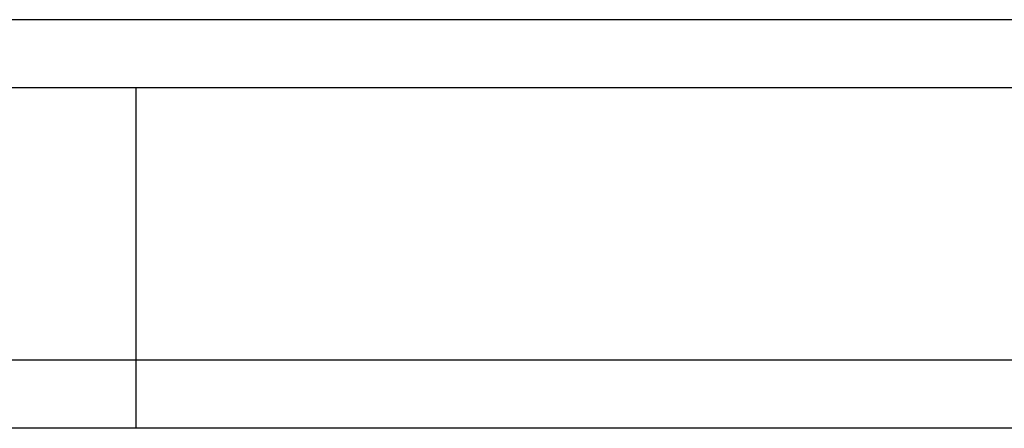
# Model space of a CAD drawing. Header units: millimetres. Extents: x 460 to 871, y 95 to 250.
# Tile 3 of 49: x 718 to 739, y 122 to 131. Entities that reach past the tile are written whole.
import ezdxf
from ezdxf.lldxf.tags import DXFTag

# ---------------------------------------------------------------- set-up
doc = ezdxf.new("R2010")
doc.units = ezdxf.units.MM
for name, color, linetype in [('2', 7, 'CONTINUOUS'), ('HID', 2, 'DASHED'), ('OUT', 3, 'CONTINUOUS')]:
    doc.layers.add(name, color=color, linetype=linetype)
tags = doc.linetypes.add('DASHED', pattern=[25.72, 12.86, -12.86]).pattern_tags.tags
tags[6:7] = [DXFTag(74, 4), DXFTag(75, 0), DXFTag(340, '0'), DXFTag(46, 0.0), DXFTag(50, 0.0), DXFTag(44, 0.0), DXFTag(45, 0.0)]
tags[4:5] = [DXFTag(74, 4), DXFTag(75, 0), DXFTag(340, '0'), DXFTag(46, 0.0), DXFTag(50, 0.0), DXFTag(44, 0.0), DXFTag(45, 0.0)]

msp = doc.modelspace()

# ---------------------------------------------------------------- linework, layer by layer
at = {"layer": '2', "color": 0, "linetype": 'Continuous'}
msp.add_line((855.691, 121.584), (610.691, 121.584), dxfattribs=at)
msp.add_open_spline([(855.691, 123.084), (661.805, 123.084)], degree=1, dxfattribs=at)
at = {"layer": 'HID', "color": 0, "ltscale": 0.2}
msp.add_line((720.191, 121.584), (720.191, 129.084), dxfattribs=at)
at = {"layer": 'OUT', "color": 0}
for p, q in [((823.691, 130.584), (700.691, 130.584)), ((823.691, 129.084), (700.691, 129.084))]:
    msp.add_line(p, q, dxfattribs=at)

doc.saveas('drawing.dxf')
